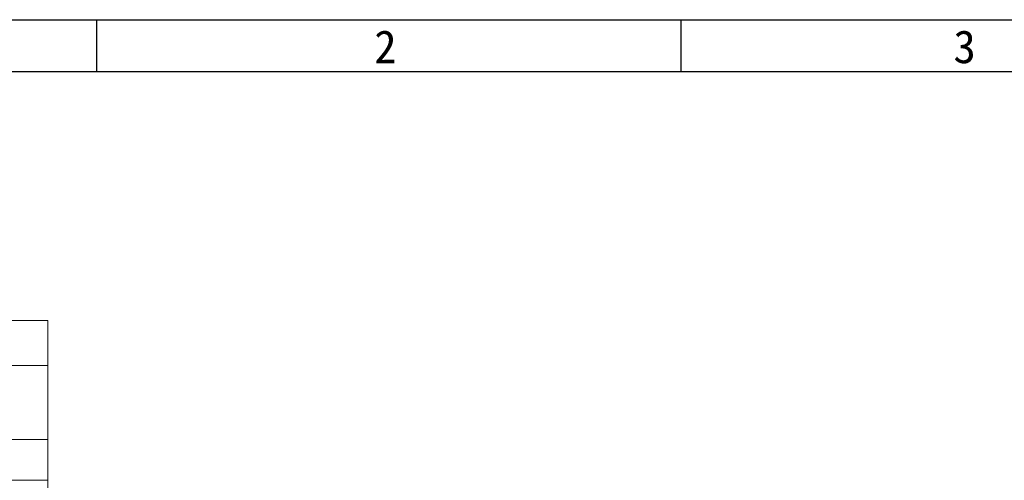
# Model space of a CAD drawing. Header units: millimetres. Extents: x 10 to 584, y 10 to 410.
# Tile 14 of 28: x 108 to 298, y 321 to 410. Entities that reach past the tile are written whole.
import ezdxf

# ---------------------------------------------------------------- set-up
doc = ezdxf.new("R2010")
doc.units = ezdxf.units.MM
doc.header["$LTSCALE"] = 2
doc.linetypes.add('SLD-实线', pattern=[0])
doc.layers.add('图框', color=7, linetype='SLD-实线')
doc.layers.add('粗实线层', color=7, linetype='SLD-实线', lineweight=25)
doc.styles.add('SLDTEXTSTYLE0', font='txt', dxfattribs={"bigfont": 'bigfont'})
doc.styles.add('SLDTEXTSTYLE1', font='txt')

# ---------------------------------------------------------------- blocks, each defined once
blk = doc.blocks.new('SW_TABLEANNOTATION_2')
at = {"color": 0, "linetype": 'SLD-实线', "lineweight": 18}
for p, q in [((0, 0), (0, -8.68)), ((0, 0), (43.54, 0)), ((43.54, 0), (62.32, 0)), ((62.32, 0), (62.32, -8.68))]:
    blk.add_line(p, q, dxfattribs=at)
at = {"color": 0, "linetype": 'Continuous', "lineweight": 0}
for p, q in [((0, -8.68), (0, -22.98)), ((0, -8.68), (43.54, -8.68)), ((43.54, -8.68), (43.54, -22.98)), ((43.54, -8.68), (62.32, -8.68)), ((62.32, -8.68), (62.32, -22.98)), ((0, -22.98), (0, -30.8)), ((0, -22.98), (43.54, -22.98)), ((43.54, -22.98), (43.54, -30.8)), ((43.54, -22.98), (62.32, -22.98)), ((62.32, -22.98), (62.32, -30.8)), ((0, -30.8), (0, -38.62)), ((0, -30.8), (43.54, -30.8)), ((43.54, -30.8), (43.54, -38.62)), ((43.54, -30.8), (62.32, -30.8)), ((62.32, -30.8), (62.32, -38.62)), ((0, -38.62), (0, -46.44)), ((0, -38.62), (43.54, -38.62)), ((43.54, -38.62), (43.54, -46.44)), ((43.54, -38.62), (62.32, -38.62)), ((62.32, -38.62), (62.32, -46.44)), ((0, -46.44), (0, -54.26)), ((0, -46.44), (43.54, -46.44)), ((43.54, -46.44), (43.54, -54.26)), ((43.54, -46.44), (62.32, -46.44)), ((62.32, -46.44), (62.32, -54.26)), ((0, -54.26), (0, -62.08)), ((0, -54.26), (43.54, -54.26)), ((43.54, -54.26), (43.54, -62.08)), ((43.54, -54.26), (62.32, -54.26)), ((62.32, -54.26), (62.32, -62.08)), ((0, -62.08), (0, -69.9)), ((0, -62.08), (43.54, -62.08)), ((43.54, -62.08), (43.54, -69.9)), ((43.54, -62.08), (62.32, -62.08)), ((62.32, -62.08), (62.32, -69.9)), ((0, -69.9), (43.54, -69.9)), ((43.54, -69.9), (62.32, -69.9))]:
    blk.add_line(p, q, dxfattribs=at)
at = {"color": 0, "linetype": 'Continuous', "lineweight": 0, "char_height": 3.5, "attachment_point": 1, "style": 'SLDTEXTSTYLE0'}
for s, insert in [('接线定义', (19.52, -1.79)), ('插头型号：', (9.04, -10.81)), ('信号', (47.11, -13.28)), ('SC-CM15A06B041', (4.5, -16.88)), ('1', (20.32, -24.35)), ('U', (51.48, -24.35)), ('2', (20.32, -32.17)), ('V', (51.48, -32.17)), ('3', (20.32, -39.99)), ('W', (51.48, -39.99)), ('4', (20.32, -47.81)), ('PE', (50.02, -47.81)), ('5', (20.32, -55.62)), ('BK+', (48.57, -55.62)), ('6', (20.32, -63.44)), ('BK-', (48.57, -63.44))]:
    blk.add_mtext(s, dxfattribs=dict(at, insert=insert))

msp = doc.modelspace()

# ---------------------------------------------------------------- linework, layer by layer
at = {"layer": '图框'}
for p, q in [((10, 410), (584, 410)), ((122.8, 410), (122.8, 400)), ((235.6, 410), (235.6, 400)), ((10, 400), (574, 400))]:
    msp.add_line(p, q, dxfattribs=at)
at = {"layer": '粗实线层', "linetype": 'SLD-实线', "lineweight": 25}
msp.add_line((10, 400), (574, 400), dxfattribs=at)

# ---------------------------------------------------------------- block references
at = {"color": 7, "linetype": 'Continuous', "lineweight": 0}
msp.add_blockref('SW_TABLEANNOTATION_2', (51.131357, 351.987196), dxfattribs=at)

# ---------------------------------------------------------------- texts
at = {"layer": '图框', "char_height": 6.35, "attachment_point": 2, "style": 'SLDTEXTSTYLE1'}
for s, insert in [('2', (178.57503, 407.962213)), ('3', (290.368109, 407.962213))]:
    msp.add_mtext(s, dxfattribs=dict(at, insert=insert))

doc.saveas('drawing.dxf')
